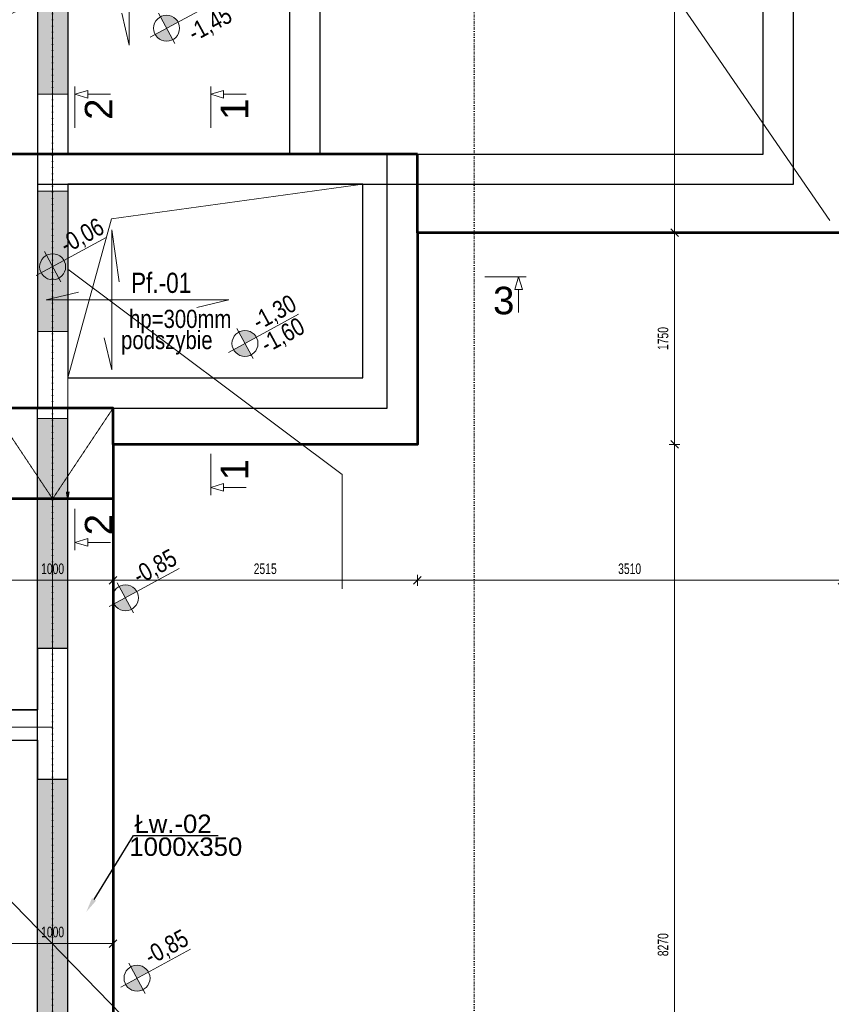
# Model space of a CAD drawing. Header units: millimetres. Extents: x -1893473 to 942156, y -568027 to 942944.
# Tile 113 of 256: x -5269 to 1440, y -127560 to -119421. Entities that reach past the tile are written whole.
import ezdxf
from ezdxf import colors
from ezdxf.entities.mleader import LeaderData, LeaderLine
from ezdxf.enums import TextEntityAlignment as Align
from ezdxf.math import Vec2, Vec3

# ---------------------------------------------------------------- set-up
doc = ezdxf.new("R2010")
doc.units = ezdxf.units.MM
doc.header["$LTSCALE"] = 0.2
doc.linetypes.add('DASHDOT', pattern=[25.4, 12.7, -6.35, 0, -6.35])
doc.linetypes.add('HIDDEN', pattern=[9.525, 6.35, -3.175])
for name, color, linetype, lineweight in [('!! 0_Osie', 1, 'DASHDOT', 13), ('_OSIE_WYS', 142, 'Continuous', 9), ('P-Opis', 1, 'Continuous', 9), ('P-Opis fundamenty', 193, 'Continuous', 9), ('P-Opis ściany', 6, 'Continuous', 9), ('P-Osie', 1, 'DASHDOT', 18), ('P-Otwory strop', 4, 'Continuous', 5), ('P-Przerywana', 13, 'HIDDEN', 18), ('P-Wymiar', 142, 'Continuous', 9), ('P-Ściana żelbetowa', 50, 'Continuous', 30)]:
    doc.layers.add(name, color=color, linetype=linetype, lineweight=lineweight)
doc.layers.add('P-Linia1a', color=7, linetype='Continuous', lineweight=53, true_color=0x008ab8)
doc.styles.add('_Fd Opis', font='arial.ttf')
doc.styles.add('CDMSTYLE', font='arial.ttf', dxfattribs={"width": 0.8})
doc.styles.add('ROMANS', font='arial.ttf', dxfattribs={"width": 0.7})
doc.styles.get("Standard").update_dxf_attribs({"font": 'arial.ttf', "height": 25})
doc.dimstyles.new('A50', dxfattribs={"dimscale": 50, "dimtxt": 1.75, "dimasz": 0.05, "dimexe": 0, "dimexo": 0, "dimgap": 1, "dimtad": 1, "dimdec": 0, "dimrnd": 1, "dimdsep": 46, "dimtxsty": 'ROMANS', "dimblk": '[[[[[[[[', "dimcen": 2, "dimdle": 2, "dimse1": 1, "dimse2": 1, "dimclrd": 256, "dimclrt": 1, "dimadec": 0, "dimazin": 0, "dimtfac": 1, "dimtdec": 0, "dimtix": 1, "dimtmove": 2, "dimatfit": 3, "dimldrblk": '[[[[[[[[', "dimfxl": 1, "dimtvp": 0.6, "dimtolj": 1, "dimlwd": -1, "dimarcsym": 0})

# ---------------------------------------------------------------- blocks, each defined once
blk = doc.blocks.new('BLOK OSI')
at = {"layer": 'P-Osie'}
for points in [[(53191.21, -193626.89), (53191.21, -199870.83)], [(52842.71, -198101.59), (52842.71, -199870.83)]]:
    blk.add_lwpolyline(points, dxfattribs=at)
blk = doc.blocks.new('daddad')
at = {"layer": 'P-Opis', "lineweight": 20}
for points in [[(-159, -799), (0, -1476), (0, 1476), (159, 377)], [(1791, -159), (2467, 0), (-1381, 0), (-705, 159)]]:
    blk.add_lwpolyline(points, dxfattribs=at)
blk = doc.blocks.new('A$C798F0764')
at = {"layer": 'P-Opis'}
h = blk.add_hatch(color=1, dxfattribs=at)
h.dxf.hatch_style = 1
h.paths.add_polyline_path([(87, -43), (-30, -160, 0.414214), (204, -160)])
h.paths.add_polyline_path([(-30, 74), (87, -43), (204, 74, 0.414214)])
at = {"layer": 'P-Opis', "color": 1}
for p, q in [((-80, -210), (636, 506)), ((-68, 111), (241, -198))]:
    blk.add_line(p, q, dxfattribs=at)
blk.add_circle((87, -43), 165, dxfattribs=at)
blk = doc.blocks.new('[[[[[[[[')
at = {"layer": 'P-Wymiar'}
for p, q in [((-12.7, -12.7), (12.7, 12.7)), ((0, 0), (-4.6, 0)), ((0, 18), (0, -18))]:
    blk.add_line(p, q, dxfattribs=at)
blk = doc.blocks.new('*D5540')
at = {"layer": 'DEFPOINTS', "color": 0, "transparency": 16777216}
for p in [(395.6, -117131.7), (144.6, -121181.7), (395.6, -121181.7)]:
    blk.add_point(p, dxfattribs=at)
at = {"layer": 'P-Wymiar', "transparency": 16777216}
blk.add_line((144.6, -117134.2), (144.6, -121179.2), dxfattribs=at)
at = {"layer": 'P-Wymiar', "transparency": 16777216, "xscale": 2.5, "yscale": 2.5, "zscale": 2.5}
for p, rotation in [((144.6, -117131.7), 90), ((144.6, -121181.7), 270)]:
    blk.add_blockref('[[[[[[[[', p, dxfattribs=dict(at, rotation=rotation))
at = {"layer": 'P-Wymiar', "color": 1, "transparency": 16777216, "insert": (49.9, -119156.7), "char_height": 87.5, "attachment_point": 5, "rotation": 90, "style": 'ROMANS'}
blk.add_mtext('\\A1;4050', dxfattribs=at)
blk = doc.blocks.new('*D5541')
at = {"layer": 'DEFPOINTS', "color": 0, "transparency": 16777216}
for p in [(395.6, -121181.7), (-1981.6, -122931.7), (144.6, -122931.7)]:
    blk.add_point(p, dxfattribs=at)
at = {"layer": 'P-Wymiar', "transparency": 16777216}
blk.add_line((144.6, -121184.2), (144.6, -122929.2), dxfattribs=at)
at = {"layer": 'P-Wymiar', "transparency": 16777216, "xscale": 2.5, "yscale": 2.5, "zscale": 2.5}
for p, rotation in [((144.6, -121181.7), 90), ((144.6, -122931.7), 270)]:
    blk.add_blockref('[[[[[[[[', p, dxfattribs=dict(at, rotation=rotation))
at = {"layer": 'P-Wymiar', "color": 1, "transparency": 16777216, "insert": (49.9, -122056.7), "char_height": 87.5, "attachment_point": 5, "rotation": 90, "style": 'ROMANS'}
blk.add_mtext('\\A1;1750', dxfattribs=at)
blk = doc.blocks.new('*D5542')
at = {"layer": 'DEFPOINTS', "color": 0, "transparency": 16777216}
for p in [(-1981.6, -122931.7), (112.4, -131201.7), (144.6, -131201.7)]:
    blk.add_point(p, dxfattribs=at)
at = {"layer": 'P-Wymiar', "transparency": 16777216}
blk.add_line((144.6, -122934.2), (144.6, -131199.2), dxfattribs=at)
at = {"layer": 'P-Wymiar', "transparency": 16777216, "xscale": 2.5, "yscale": 2.5, "zscale": 2.5}
for p, rotation in [((144.6, -122931.7), 90), ((144.6, -131201.7), 270)]:
    blk.add_blockref('[[[[[[[[', p, dxfattribs=dict(at, rotation=rotation))
at = {"layer": 'P-Wymiar', "color": 1, "transparency": 16777216, "insert": (49.9, -127066.7), "char_height": 87.5, "attachment_point": 5, "rotation": 90, "style": 'ROMANS'}
blk.add_mtext('\\A1;8270', dxfattribs=at)
blk = doc.blocks.new('*D5556')
at = {"layer": 'DEFPOINTS', "color": 0, "transparency": 16777216}
for p in [(-5496.6, -126992.2), (-4496.6, -127057.2), (-4496.6, -127066.7)]:
    blk.add_point(p, dxfattribs=at)
at = {"layer": 'P-Wymiar', "transparency": 16777216}
blk.add_line((-5494.1, -127057.2), (-4499.1, -127057.2), dxfattribs=at)
at = {"layer": 'P-Wymiar', "transparency": 16777216, "xscale": 2.5, "yscale": 2.5, "zscale": 2.5, "rotation": 180}
blk.add_blockref('[[[[[[[[', (-5496.6, -127057.2), dxfattribs=at)
at = {"layer": 'P-Wymiar', "transparency": 16777216, "xscale": 2.5, "yscale": 2.5, "zscale": 2.5}
blk.add_blockref('[[[[[[[[', (-4496.6, -127057.2), dxfattribs=at)
at = {"layer": 'P-Wymiar', "color": 1, "transparency": 16777216, "insert": (-4996.6, -126962.5), "char_height": 87.5, "attachment_point": 5, "style": 'ROMANS'}
blk.add_mtext('\\A1;1000', dxfattribs=at)
blk = doc.blocks.new('*D5571')
at = {"layer": 'DEFPOINTS', "color": 0, "transparency": 16777216}
for p in [(-5496.6, -123862.9), (-4496.6, -123862.9), (-4496.6, -124054.8)]:
    blk.add_point(p, dxfattribs=at)
at = {"layer": 'P-Wymiar', "transparency": 16777216}
blk.add_line((-5494.1, -124054.8), (-4499.1, -124054.8), dxfattribs=at)
at = {"layer": 'P-Wymiar', "transparency": 16777216, "xscale": 2.5, "yscale": 2.5, "zscale": 2.5, "rotation": 180}
blk.add_blockref('[[[[[[[[', (-5496.6, -124054.8), dxfattribs=at)
at = {"layer": 'P-Wymiar', "transparency": 16777216, "xscale": 2.5, "yscale": 2.5, "zscale": 2.5}
blk.add_blockref('[[[[[[[[', (-4496.6, -124054.8), dxfattribs=at)
at = {"layer": 'P-Wymiar', "color": 1, "transparency": 16777216, "insert": (-4996.6, -123960.2), "char_height": 87.5, "attachment_point": 5, "style": 'ROMANS'}
blk.add_mtext('\\A1;1000', dxfattribs=at)
blk = doc.blocks.new('*D5572')
at = {"layer": 'DEFPOINTS', "color": 0, "transparency": 16777216}
for p in [(-1981.6, -122931.7), (-4496.6, -123862.9), (-1981.6, -124054.8)]:
    blk.add_point(p, dxfattribs=at)
at = {"layer": 'P-Wymiar', "transparency": 16777216}
blk.add_line((-4494.1, -124054.8), (-1984.1, -124054.8), dxfattribs=at)
at = {"layer": 'P-Wymiar', "transparency": 16777216, "xscale": 2.5, "yscale": 2.5, "zscale": 2.5, "rotation": 180}
blk.add_blockref('[[[[[[[[', (-4496.6, -124054.8), dxfattribs=at)
at = {"layer": 'P-Wymiar', "transparency": 16777216, "xscale": 2.5, "yscale": 2.5, "zscale": 2.5}
blk.add_blockref('[[[[[[[[', (-1981.6, -124054.8), dxfattribs=at)
at = {"layer": 'P-Wymiar', "color": 1, "transparency": 16777216, "insert": (-3239.1, -123960.2), "char_height": 87.5, "attachment_point": 5, "style": 'ROMANS'}
blk.add_mtext('\\A1;2515', dxfattribs=at)
blk = doc.blocks.new('*D5573')
at = {"layer": 'DEFPOINTS', "color": 0, "transparency": 16777216}
for p in [(1528.4, -121181.7), (-1981.6, -122931.7), (1528.4, -124054.8)]:
    blk.add_point(p, dxfattribs=at)
at = {"layer": 'P-Wymiar', "transparency": 16777216}
blk.add_line((-1979.1, -124054.8), (1525.9, -124054.8), dxfattribs=at)
at = {"layer": 'P-Wymiar', "transparency": 16777216, "xscale": 2.5, "yscale": 2.5, "zscale": 2.5, "rotation": 180}
blk.add_blockref('[[[[[[[[', (-1981.6, -124054.8), dxfattribs=at)
at = {"layer": 'P-Wymiar', "transparency": 16777216, "xscale": 2.5, "yscale": 2.5, "zscale": 2.5}
blk.add_blockref('[[[[[[[[', (1528.4, -124054.8), dxfattribs=at)
at = {"layer": 'P-Wymiar', "color": 1, "transparency": 16777216, "insert": (-226.6, -123960.1), "char_height": 87.5, "attachment_point": 5, "style": 'ROMANS'}
blk.add_mtext('\\A1;3510', dxfattribs=at)
blk = doc.blocks.new('A$C66492EDE')
at = {"layer": 'P-Opis ściany', "lineweight": 0, "true_color": 0xd100d1}
h = blk.add_hatch(dxfattribs=at)
h.set_pattern_fill('ANSI33', color=212, scale=20)
h.set_pattern_definition([(45, (-10159.35, 255103.1), (-89.80256, 89.80256), []), (45, (-10069.54, 255103.1), (-89.80256, 89.80256), [63.5, -31.75])])
h.paths.add_polyline_path([(-125, 11205), (125, 11205), (125, 10105), (-125, 10105)])
h.paths.add_polyline_path([(-7950, 11005), (-7700, 11005), (-7700, 9985), (-7950, 9985)])
h.paths.add_polyline_path([(-7700, 5380.7), (-7950, 5380.7), (-7950, 4360.7), (-7700, 4360.7)])
h.paths.add_polyline_path([(-7700, 3230.7), (-7950, 3230.7), (-7950, 2210.7), (-7700, 2210.7)])
h.paths.add_polyline_path([(-17425, 6003.5), (-17175, 6003.5), (-17175, 993.5), (-17425, 993.5)])
h.paths.add_polyline_path([(-19625, 125), (-17425, 125), (-17425, -125), (-19625, -125)])
h.paths.add_polyline_path([(-17425, 8984.2), (-17175, 8984.2), (-17175, 7084.2), (-17425, 7084.2)])
h.paths.add_polyline_path([(-17425, 10863), (-17175, 10863), (-17175, 9703), (-17425, 9703)])
h.paths.add_polyline_path([(-17175, 12985), (-17425, 12985), (-17425, 11665), (-17175, 11665)])
h.paths.add_polyline_path([(-19930, 9952.5), (-19680, 9952.5), (-19680, 8925), (-19930, 8925)])
h.paths.add_polyline_path([(-19930, 8475), (-19680, 8475), (-19680, 6575), (-19930, 6575)])
h.paths.add_polyline_path([(-24522.1, 8474.9), (-23502, 8474.9), (-23502, 8724.9), (-24522.1, 8724.9)])
h.paths.add_polyline_path([(-25625, 13760), (-25375, 13760), (-25375, 12284.9), (-25625, 12284.9)])
h.paths.add_polyline_path([(-17175, 14220), (-15610, 14220), (-15610, 13970), (-17175, 13970)])
h.paths.add_polyline_path([(-19380, 14220), (-17425, 14220), (-17425, 13970), (-19380, 13970)])
h.paths.add_polyline_path([(-10826.2, 14220), (-8926.2, 14220), (-8926.2, 13970), (-10826.2, 13970)])
at = {"layer": 'P-Opis ściany', "color": 212, "lineweight": 13, "true_color": 0xd100d1}
for points in [[(-17175, 12985), (-17425, 12985), (-17425, 11665), (-17175, 11665)], [(-17425, 10863), (-17175, 10863), (-17175, 9703), (-17425, 9703)], [(-17425, 8984.2), (-17175, 8984.2), (-17175, 7084.2), (-17425, 7084.2)], [(-17425, 6003.5), (-17175, 6003.5), (-17175, 993.5), (-17425, 993.5)]]:
    blk.add_lwpolyline(points, close=True, dxfattribs=at)
ml = blk.add_multileader_mtext('Standard', dxfattribs=at)
ml.set_content('         ', color=(209, 0, 209))
ml.set_leader_properties()
ml.build(insert=Vec2(0, 0))
ml.multileader.update_dxf_attribs({"arrow_head_size": 96})
ctx = ml.context
ctx.base_point, ctx.char_height, ctx.arrow_head_size, ctx.landing_gap_size, ctx.plane_origin, ctx.plane_x_axis, ctx.plane_y_axis = Vec3(-14907.4, 7563.1), 3.2, 96, 1.6, Vec3(-13696.5, 6092), Vec3(0, 1), Vec3(-1, 0)
ctx.text_align_type = 2
notes = []
notes.append((ctx, [(1, (1, 1, 0), (-14907.4, 8522.2), (0, -1), 944.8, [(0, [(-17175, 8282.6), (-17175, 10218.6)], 0, [])])]))
ctx.mtext.insert, ctx.mtext.text_direction, ctx.mtext.rotation, ctx.mtext.alignment, ctx.mtext.flow_direction = Vec3(-14909, 7575.9), Vec3(0, 1), 1.570796, 3, 5
for ctx, leaders in notes:
    for number, flags, end, landing, length, lines in leaders:
        leader = LeaderData()
        leader.index, (leader.has_last_leader_line, leader.has_dogleg_vector, leader.attachment_direction) = number, flags
        leader.last_leader_point, leader.dogleg_vector, leader.dogleg_length = Vec3(end), Vec3(landing), length
        for number, points, colour, breaks in lines:
            line = LeaderLine()
            line.index, line.vertices, line.color, line.breaks = number, Vec3.list(points), colors.encode_raw_color(colour), breaks
            leader.lines.append(line)
        ctx.leaders.append(leader)

msp = doc.modelspace()

# ---------------------------------------------------------------- linework, layer by layer
at = {"layer": '_OSIE_WYS', "color": 65}
for points in [[(-4996.63407, -117797.88003), (-4996.63407, -131701.6753)], [(-7501.63407, -125267.89643), (-4996.63407, -125267.89643)]]:
    msp.add_lwpolyline(points, dxfattribs=at)
at = {"layer": 'P-Linia1a'}
msp.add_lwpolyline([(-4496.63004, -122931.76385), (-4496.51887, -131201.67396), (3978.36593, -131201.67396), (3978.36593, -118121.6753), (1528.41201, -118121.6753), (1528.41201, -121181.6753), (-1981.58799, -121181.6753), (-1981.58799, -122931.72937)], close=True, dxfattribs=at)
at = {"layer": 'P-Linia1a', "linetype": 'HIDDEN'}
for points in [[(-1981.58799, -121181.6753), (-1981.58799, -120531.6753), (-5496.63407, -120531.6753)], [(-4496.62399, -123381.73068), (-5496.63965, -123381.73068)]]:
    msp.add_lwpolyline(points, dxfattribs=at)
at = {"layer": 'P-Linia1a'}
msp.add_lwpolyline([(-4496.63004, -122931.76385), (-4496.63004, -122631.73068), (-5496.63407, -122631.73068)], dxfattribs=at)
at = {"layer": 'P-Opis'}
msp.add_lwpolyline([(-11521.59769, -131301.67396), (-12871.59769, -124654.17463), (-11521.59769, -119481.6753), (-8345.76507, -117931.6753), (-5596.61103, -119481.6753), (-1046.63407, -117481.6753), (1428.41201, -121081.6753)], dxfattribs=at)
at = {"layer": 'P-Opis', "color": 212, "true_color": 0xd100d1, "flags": 128}
for points in [[(-4811.95148, -119974.59191), (-4811.95148, -120037.77191), (-4706.65148, -120006.18191), (-4706.65148, -120037.77191), (-4518.4141, -120037.77191), (-4706.65148, -120037.77191), (-4706.65148, -120069.36191), (-4811.95148, -120037.77191), (-4811.95148, -120316.43366)], [(-3689.44139, -119974.59191), (-3689.44139, -120037.77191), (-3584.14139, -120006.18191), (-3584.14139, -120037.77191), (-3395.90401, -120037.77191), (-3584.14139, -120037.77191), (-3584.14139, -120069.36191), (-3689.44139, -120037.77191), (-3689.44139, -120316.43366)], [(-1080.94904, -121546.65046), (-1144.12904, -121546.65046), (-1112.53904, -121651.95046), (-1144.12904, -121651.95046), (-1144.12904, -121840.18785), (-1144.12904, -121651.95046), (-1175.71904, -121651.95046), (-1144.12904, -121546.65046), (-1422.79079, -121546.65046)], [(-3689.44139, -123350.50509), (-3689.44139, -123287.32509), (-3584.14139, -123318.91509), (-3584.14139, -123287.32509), (-3395.90401, -123287.32509), (-3584.14139, -123287.32509), (-3584.14139, -123255.73509), (-3689.44139, -123287.32509), (-3689.44139, -123008.66334)], [(-4811.95148, -123805.2612), (-4811.95148, -123742.0812), (-4706.65148, -123773.6712), (-4706.65148, -123742.0812), (-4518.4141, -123742.0812), (-4706.65148, -123742.0812), (-4706.65148, -123710.4912), (-4811.95148, -123742.0812), (-4811.95148, -123463.41945)]]:
    msp.add_lwpolyline(points, dxfattribs=at)
at = {"layer": 'P-Opis fundamenty', "color": 4}
msp.add_lwpolyline([(-68254.31192, -154490.62296), (46970.33988, -88637.29922), (-47642.67431, -83234.22897), (34737.58385, -167897.88563)], dxfattribs=at)
at = {"layer": 'P-Otwory strop'}
msp.add_lwpolyline([(-4871.61103, -122381.73068), (-4509.9516, -121066.79104), (-2431.58799, -120781.6753), (-4871.61103, -120781.6753), (-4871.61103, -122381.73068)], dxfattribs=at)
at = {"layer": 'P-Przerywana', "color": 1}
msp.add_lwpolyline([(-4496.63004, -122631.73068), (-4996.63407, -123381.73068), (-5496.63407, -122631.73068)], dxfattribs=at)
at = {"layer": 'P-Ściana żelbetowa', "lineweight": 25}
for points in [[(-5121.61103, -117731.6753), (-5121.61103, -120781.6753), (1128.41201, -120781.6753), (1128.41201, -117731.6753)], [(-4871.61103, -117731.6753), (-4871.61103, -120531.6753), (878.41201, -120531.6753), (878.41201, -117731.6753)], [(-13071.59769, -120416.6753), (-7376.63233, -120416.6753), (-7376.66514, -125126.69922), (-5121.6111, -125126.69856)], [(-5121.6123, -122631.73068), (-2231.58799, -122631.73068), (-2231.58799, -120531.6753), (-5121.61103, -120531.6753), (-5121.61103, -122631.73068)], [(-13071.59769, -120666.6753), (-7626.63407, -120666.6753), (-7626.66688, -125376.69929), (-5121.61103, -125376.69856)], [(-5121.6123, -131576.67396), (-5121.6123, -122631.73068)], [(-4871.6123, -131576.67396), (-4871.6123, -122631.73068)]]:
    msp.add_lwpolyline(points, dxfattribs=at)
for points in [[(-3036.61103, -119131.6753), (-2786.61103, -119131.6753), (-2786.61103, -120531.6753), (-3036.61103, -120531.6753)], [(-4871.61103, -122381.73068), (-2431.58799, -122381.73068), (-2431.58799, -120781.6753), (-4871.61103, -120781.6753)]]:
    msp.add_lwpolyline(points, close=True, dxfattribs=at)
at = {"layer": 'P-Ściana żelbetowa'}
msp.add_lwpolyline([(-7626.64878, -125126.69736), (-7626.63407, -125376.69929), (-5121.61103, -125376.71675), (-5121.61094, -125698.16485), (-4871.61103, -125698.16486), (-4871.61103, -124617.4713), (-5121.61103, -124617.4713), (-5121.61546, -125126.71675), (-7626.64878, -125126.69736)], close=True, dxfattribs=at)

# ---------------------------------------------------------------- block references
at = {"layer": '!! 0_Osie', "xscale": 10, "yscale": 10, "zscale": 10}
msp.add_blockref('BLOK OSI', (-533423.74832, 1863769.20773), dxfattribs=at)
at = {"layer": 'P-Opis fundamenty', "xscale": 0.392, "yscale": 0.392, "zscale": 0.392}
for p in [(-4362.40498, -119052.73562), (-4507.52772, -121736.74342)]:
    msp.add_blockref('daddad', p, dxfattribs=at)
at = {"layer": 'P-Opis fundamenty', "xscale": 0.65, "yscale": 0.65, "zscale": 0.65, "rotation": 343.5684437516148}
for p in [(-4100.55401, -119449.11338), (-5042.80617, -121420.24879), (-3452.80099, -122054.50288)]:
    msp.add_blockref('A$C798F0764', p, dxfattribs=at)
at = {"layer": 'P-Opis fundamenty', "color": 1, "xscale": 0.65, "yscale": 0.65, "zscale": 0.65, "rotation": 343.5684437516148}
for p in [(-4441.01274, -124156.49557), (-4345.07811, -127301.20354)]:
    msp.add_blockref('A$C798F0764', p, dxfattribs=at)
at = {"layer": 'P-Opis ściany'}
msp.add_blockref('A$C66492EDE', (12303.36593, -131701.6753), dxfattribs=at)

# ---------------------------------------------------------------- texts
at = {"layer": 'P-Opis', "color": 212, "true_color": 0xd100d1, "style": '_Fd Opis'}
for s, p in [('2', (-4616.15692, -120249.39367)), ('1', (-3493.64684, -120249.39367)), ('1', (-3493.64684, -123228.71492)), ('2', (-4616.15692, -123683.47103))]:
    msp.add_text(s, height=227.5, rotation=90, dxfattribs=at).set_placement(p, align=Align.MIDDLE_LEFT)
msp.add_text('3', height=227.5, dxfattribs=at).set_placement((-1355.7508, -121742.44502), align=Align.MIDDLE_LEFT)
at = {"layer": 'P-Opis fundamenty', "char_height": 146.25, "attachment_point": 4, "rotation": 28.568443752, "style": '_Fd Opis'}
for s, insert in [('{\\W0.8;-1,45}', (-3854.45408, -119554.2873)), ('{\\W0.8;-0,06}', (-4912.25102, -121305.37252)), ('{\\W0.8;-1,30}', (-3322.24585, -121939.62661)), ('{\\W0.8;-1,60}', (-3254.01739, -122128.11811)), ('{\\W0.8;-0,85}', (-4310.4576, -124041.6193)), ('{\\W0.8;-0,85}', (-4214.52297, -127186.32727))]:
    msp.add_mtext(s, dxfattribs=dict(at, insert=insert))
at = {"layer": 'P-Opis fundamenty'}
for s, insert, char_height, attachment_point, style in [('Pf.-01', (-4348.38517, -121597.2826), 167.1096, 4, 'CDMSTYLE'), ('{\\H0.6667x;hp=300mm}', (-3941.98271, -121916.72628), 225.59796, 5, 'CDMSTYLE'), ('{\\H0.6667x;podszybie}', (-4052.26925, -122091.49477), 225.59796, 5, 'CDMSTYLE'), ('Łw.-02', (-4320.15051, -126068.36332), 152.1, 4, '_Fd Opis'), ('1000x350', (-3428.99246, -126257.83648), 152.1, 6, '_Fd Opis')]:
    msp.add_mtext(s, dxfattribs=dict(at, insert=insert, char_height=char_height, attachment_point=attachment_point, style=style))

# ---------------------------------------------------------------- dimensions: what is measured, and where the dimension line sits
at = {"layer": 'P-Wymiar'}
for base, p1, p2, picture, middle in [((144.61206, -121181.6753), (395.59534, -117131.6753), (395.59534, -121181.6753), '*D5540', (49.93692, -119156.6753)), ((144.61206, -122931.72937), (395.59534, -121181.6753), (-1981.58799, -122931.72937), '*D5541', (49.93692, -122056.70233)), ((144.61206, -131201.67396), (-1981.58799, -122931.72937), (112.43838, -131201.67396), '*D5542', (49.93692, -127066.70166))]:
    dim = msp.add_linear_dim(base=base, p1=p1, p2=p2, angle=90, dimstyle='A50', dxfattribs=at)
    dim.commit()
    dim.dimension.update_dxf_attribs({"geometry": picture, "text_midpoint": middle})
for base, p1, p2, picture, middle in [((1528.41201, -124054.843), (-1981.58799, -122931.72937), (1528.41201, -121181.6753), '*D5573', (-226.58799, -123960.13802)), ((-1981.58799, -124054.843), (-4496.61752, -123862.9054), (-1981.58799, -122931.72937), '*D5572', (-3239.10276, -123960.16787)), ((-4496.61752, -124054.843), (-5496.61777, -123862.91884), (-4496.61752, -123862.9054), '*D5571', (-4996.61764, -123960.16787)), ((-4496.57445, -127057.18341), (-5496.6123, -126992.23645), (-4496.57445, -127066.7189), '*D5556', (-4996.59338, -126962.50827))]:
    dim = msp.add_linear_dim(base=base, p1=p1, p2=p2, dimstyle='A50', dxfattribs=at)
    dim.commit()
    dim.dimension.update_dxf_attribs({"geometry": picture, "text_midpoint": middle})

# ---------------------------------------------------------------- leaders
at = {"layer": 'P-Opis fundamenty'}
ml = msp.add_multileader_mtext('Standard', dxfattribs=at)
ml.set_content('         ', color=256)
ml.set_leader_properties()
ml.build(insert=Vec2(0, 0))
ml.multileader.update_dxf_attribs({"arrow_head_size": 120})
ctx = ml.context
ctx.base_point, ctx.arrow_head_size, ctx.plane_origin = Vec3(-3626.84498, -126164.75223), 120, Vec3(-3512.48492, -128336.26108)
notes = []
notes.append((ctx, [(1, (1, 1, 0), (-4327.54106, -126164.75223), (1, 0), 700.69608, [(0, [(-4717.54106, -126794.75223)], 0, [])])]))
ctx.mtext.insert, ctx.mtext.text_direction, ctx.mtext.flow_direction, ctx.mtext.extrusion = Vec3(-3610.87227, -126162.75223), Vec3(-1, 0), 5, Vec3(0, 0, -1)
for ctx, leaders in notes:
    for number, flags, end, landing, length, lines in leaders:
        leader = LeaderData()
        leader.index, (leader.has_last_leader_line, leader.has_dogleg_vector, leader.attachment_direction) = number, flags
        leader.last_leader_point, leader.dogleg_vector, leader.dogleg_length = Vec3(end), Vec3(landing), length
        for number, points, colour, breaks in lines:
            line = LeaderLine()
            line.index, line.vertices, line.color, line.breaks = number, Vec3.list(points), colors.encode_raw_color(colour), breaks
            leader.lines.append(line)
        ctx.leaders.append(leader)

doc.saveas('drawing.dxf')
